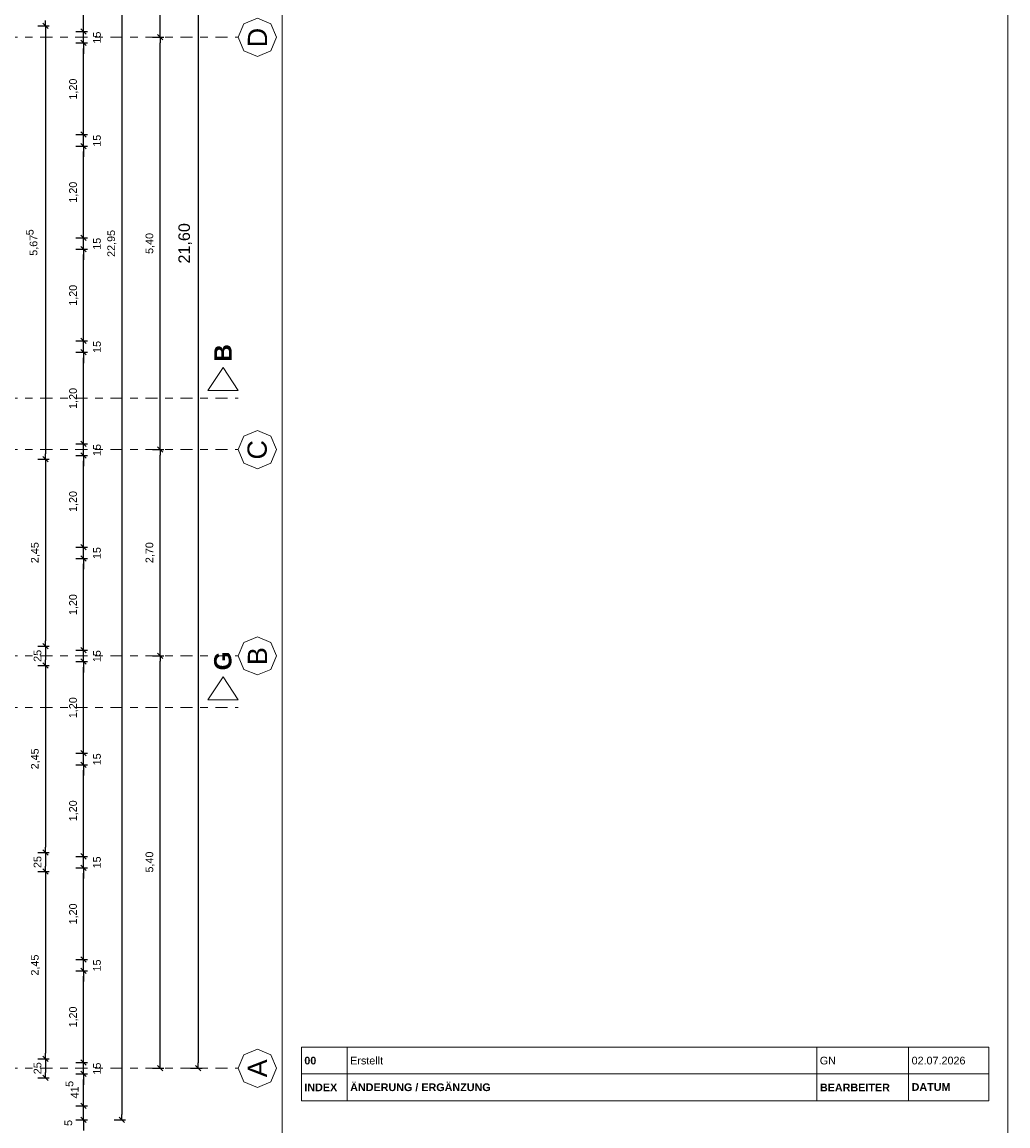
# Model space of a CAD drawing. Header units: metres. Extents: x -45.2 to 14.3, y -31.8 to 10.2.
# Tile 109 of 148: x 1.4 to 14.3, y -22.4 to -7.9. Entities that reach past the tile are written whole.
import ezdxf

# ---------------------------------------------------------------- set-up
doc = ezdxf.new("R2010")
doc.units = ezdxf.units.M
doc.header["$LTSCALE"] = 0.05
doc.linetypes.add('Achsen 01', pattern=[5.291531, 3.175, -1.058062, 0.352704, -0.705764])
doc.layers.get('0').update_dxf_attribs({"lineweight": 25})
doc.layers.add('AV1-Achsen', color=1, linetype='Achsen 01', lineweight=18, true_color=0xff0000)
for name, color, linetype, lineweight in [('AV1-Planrahmen', 7, 'Continuous', 9), ('AV1-Schnitt Achsen', 7, 'Achsen 01', 18), ('Bemaßung-Bemaßung', 7, 'Continuous', 9), ('Keine', 7, 'Continuous', 9)]:
    doc.layers.add(name, color=color, linetype=linetype, lineweight=lineweight)
doc.styles.add('Arial', font='arial.ttf')
doc.styles.add('Arial (bold)', font='arialbd.ttf')

# ---------------------------------------------------------------- blocks, each defined once
blk = doc.blocks.new('Group')
at = {"layer": 'AV1-Planrahmen', "color": 7, "flags": 128}
for points in [[(-0.5945, -0.4205), (-0.5945, 0.4205), (0.5945, 0.4205), (0.5945, -0.4205)], [(-0.5695, -0.4155), (-0.5695, 0.4155), (0.4045, 0.4155), (0.4045, -0.4155)]]:
    blk.add_lwpolyline(points, close=True, dxfattribs=at)
blk = doc.blocks.new('Group-1')
at = {"layer": 'Keine', "linetype": 'Continuous', "flags": 128}
for points in [[(0.4215, -0.2245), (0.4095, -0.2245), (0.4095, -0.2175), (0.4215, -0.2175)], [(0.4215, -0.2245), (0.5445, -0.2245), (0.5445, -0.2175), (0.4215, -0.2175)], [(0.5685, -0.2245), (0.5445, -0.2245), (0.5445, -0.2175), (0.5685, -0.2175)], [(0.5685, -0.2245), (0.5895, -0.2245), (0.5895, -0.2175), (0.5685, -0.2175)]]:
    blk.add_lwpolyline(points, close=True, dxfattribs=at)
blk = doc.blocks.new('Group-1051')
at = {"layer": 'Keine', "linetype": 'Continuous', "flags": 128}
for points in [[(0.4215, -0.2175), (0.4095, -0.2175), (0.4095, -0.2105), (0.4215, -0.2105)], [(0.4215, -0.2175), (0.5445, -0.2175), (0.5445, -0.2105), (0.4215, -0.2105)], [(0.5685, -0.2175), (0.5445, -0.2175), (0.5445, -0.2105), (0.5685, -0.2105)], [(0.5685, -0.2175), (0.5895, -0.2175), (0.5895, -0.2105), (0.5685, -0.2105)]]:
    blk.add_lwpolyline(points, close=True, dxfattribs=at)

msp = doc.modelspace()

# ---------------------------------------------------------------- linework, layer by layer
at = {"color": 0, "linetype": 'Continuous', "lineweight": 15}
for p, q in [((1.64, -7.915), (1.71, -7.985)), ((1.71, -7.985), (1.64, -7.915)), ((2.21, -8.06), (2.14, -7.99)), ((2.21, -8.06), (2.14, -7.99)), ((3.21, -8.135), (3.14, -8.065)), ((3.14, -8.065), (3.21, -8.135)), ((2.14, -8.14), (2.21, -8.21)), ((2.14, -8.14), (2.21, -8.21)), ((2.21, -9.41), (2.14, -9.34)), ((2.21, -9.41), (2.14, -9.34)), ((2.14, -9.49), (2.21, -9.56)), ((2.14, -9.49), (2.21, -9.56)), ((2.21, -10.76), (2.14, -10.69)), ((2.21, -10.76), (2.14, -10.69)), ((2.14, -10.84), (2.21, -10.91)), ((2.14, -10.84), (2.21, -10.91)), ((2.21, -12.11), (2.14, -12.04)), ((2.21, -12.11), (2.14, -12.04)), ((2.14, -12.19), (2.21, -12.26)), ((2.14, -12.19), (2.21, -12.26)), ((2.21, -13.46), (2.14, -13.39)), ((2.21, -13.46), (2.14, -13.39)), ((2.14, -13.54), (2.21, -13.61)), ((2.14, -13.54), (2.21, -13.61)), ((3.21, -13.535), (3.14, -13.465)), ((3.14, -13.465), (3.21, -13.535)), ((1.64, -13.59), (1.71, -13.66)), ((1.71, -13.66), (1.64, -13.59)), ((2.21, -14.81), (2.14, -14.74)), ((2.21, -14.81), (2.14, -14.74)), ((2.14, -14.89), (2.21, -14.96)), ((2.14, -14.89), (2.21, -14.96)), ((1.64, -16.04), (1.71, -16.11)), ((1.71, -16.11), (1.64, -16.04)), ((2.21, -16.16), (2.14, -16.09)), ((2.21, -16.16), (2.14, -16.09)), ((3.21, -16.235), (3.14, -16.165)), ((3.14, -16.165), (3.21, -16.235)), ((1.64, -16.29), (1.71, -16.36)), ((1.71, -16.36), (1.64, -16.29)), ((2.14, -16.24), (2.21, -16.31)), ((2.14, -16.24), (2.21, -16.31)), ((2.21, -17.51), (2.14, -17.44)), ((2.21, -17.51), (2.14, -17.44)), ((2.14, -17.59), (2.21, -17.66)), ((2.14, -17.59), (2.21, -17.66)), ((1.64, -18.74), (1.71, -18.81)), ((1.71, -18.81), (1.64, -18.74)), ((2.21, -18.86), (2.14, -18.79)), ((2.21, -18.86), (2.14, -18.79)), ((1.64, -18.99), (1.71, -19.06)), ((1.71, -19.06), (1.64, -18.99)), ((2.14, -18.94), (2.21, -19.01)), ((2.14, -18.94), (2.21, -19.01)), ((2.21, -20.21), (2.14, -20.14)), ((2.21, -20.21), (2.14, -20.14)), ((2.14, -20.29), (2.21, -20.36)), ((2.14, -20.29), (2.21, -20.36)), ((1.64, -21.44), (1.71, -21.51)), ((1.71, -21.51), (1.64, -21.44)), ((2.21, -21.56), (2.14, -21.49)), ((2.21, -21.56), (2.14, -21.49)), ((2.14, -21.64), (2.21, -21.71)), ((2.14, -21.64), (2.21, -21.71)), ((3.21, -21.635), (3.14, -21.565)), ((3.71, -21.635), (3.64, -21.565)), ((1.71, -21.76), (1.64, -21.69)), ((2.21, -22.125), (2.14, -22.055)), ((2.21, -22.125), (2.14, -22.055)), ((2.14, -22.24), (2.21, -22.31)), ((2.71, -22.31), (2.64, -22.24))]:
    msp.add_line(p, q, dxfattribs=at)
at = {"color": 0, "linetype": 'ByBlock', "lineweight": -2}
for p, q in [((1.675, -7.95), (1.675, -7.879)), ((1.675, -7.95), (1.675, -8.021)), ((2.175, -8.025), (2.175, -7.954)), ((2.175, -8.025), (2.175, -7.954)), ((3.175, -8.1), (3.175, -8.029)), ((2.175, -8.175), (2.175, -8.246)), ((2.175, -8.175), (2.175, -8.246)), ((3.175, -8.1), (3.175, -8.171)), ((2.175, -9.375), (2.175, -9.304)), ((2.175, -9.375), (2.175, -9.304)), ((2.175, -9.525), (2.175, -9.596)), ((2.175, -9.525), (2.175, -9.596)), ((2.175, -10.725), (2.175, -10.654)), ((2.175, -10.725), (2.175, -10.654)), ((2.175, -10.875), (2.175, -10.946)), ((2.175, -10.875), (2.175, -10.946)), ((2.175, -12.075), (2.175, -12.004)), ((2.175, -12.075), (2.175, -12.004)), ((2.175, -12.225), (2.175, -12.296)), ((2.175, -12.225), (2.175, -12.296)), ((2.175, -13.425), (2.175, -13.354)), ((2.175, -13.425), (2.175, -13.354)), ((3.175, -13.5), (3.175, -13.429)), ((1.675, -13.625), (1.675, -13.554)), ((2.175, -13.575), (2.175, -13.646)), ((2.175, -13.575), (2.175, -13.646)), ((3.175, -13.5), (3.175, -13.571)), ((1.675, -13.625), (1.675, -13.696)), ((2.175, -14.775), (2.175, -14.704)), ((2.175, -14.775), (2.175, -14.704)), ((2.175, -14.925), (2.175, -14.996)), ((2.175, -14.925), (2.175, -14.996)), ((1.675, -16.075), (1.675, -16.004)), ((1.675, -16.075), (1.675, -16.146)), ((2.175, -16.125), (2.175, -16.054)), ((2.175, -16.125), (2.175, -16.054)), ((3.175, -16.2), (3.175, -16.129)), ((1.675, -16.325), (1.675, -16.254)), ((1.675, -16.325), (1.675, -16.396)), ((2.175, -16.275), (2.175, -16.346)), ((2.175, -16.275), (2.175, -16.346)), ((3.175, -16.2), (3.175, -16.271)), ((2.175, -17.475), (2.175, -17.404)), ((2.175, -17.475), (2.175, -17.404)), ((2.175, -17.625), (2.175, -17.696)), ((2.175, -17.625), (2.175, -17.696)), ((1.675, -18.775), (1.675, -18.704)), ((1.675, -18.775), (1.675, -18.846)), ((2.175, -18.825), (2.175, -18.754)), ((2.175, -18.825), (2.175, -18.754)), ((1.675, -19.025), (1.675, -18.954)), ((1.675, -19.025), (1.675, -19.096)), ((2.175, -18.975), (2.175, -19.046)), ((2.175, -18.975), (2.175, -19.046)), ((2.175, -20.175), (2.175, -20.104)), ((2.175, -20.175), (2.175, -20.104)), ((2.175, -20.325), (2.175, -20.396)), ((2.175, -20.325), (2.175, -20.396)), ((1.675, -21.475), (1.675, -21.404)), ((1.675, -21.475), (1.675, -21.546)), ((2.175, -21.525), (2.175, -21.454)), ((2.175, -21.525), (2.175, -21.454)), ((3.175, -21.6), (3.175, -21.529)), ((3.675, -21.6), (3.675, -21.529)), ((1.675, -21.725), (1.675, -21.654)), ((2.175, -21.675), (2.175, -21.746)), ((2.175, -21.675), (2.175, -21.746)), ((2.175, -22.09), (2.175, -22.019)), ((2.175, -22.09), (2.175, -22.019)), ((2.675, -22.275), (2.675, -22.204)), ((2.175, -22.275), (2.175, -22.346))]:
    msp.add_line(p, q, dxfattribs=at)
at = {"layer": 'AV1-Achsen'}
for p, q in [((-43.35, -8.1), (4.2, -8.1)), ((-43.35, -13.5), (4.2, -13.5)), ((-43.35, -16.2), (4.2, -16.2)), ((-43.35, -21.6), (4.2, -21.6))]:
    msp.add_line(p, q, dxfattribs=at)
at = {"layer": 'AV1-Achsen', "linetype": 'Continuous'}
for points in [[(4.7, -8.1), (4.627, -8.277), (4.45, -8.35), (4.273, -8.277), (4.2, -8.1), (4.273, -7.923), (4.45, -7.85), (4.627, -7.923)], [(4.7, -13.5), (4.627, -13.677), (4.45, -13.75), (4.273, -13.677), (4.2, -13.5), (4.273, -13.323), (4.45, -13.25), (4.627, -13.323)], [(4.7, -16.2), (4.627, -16.377), (4.45, -16.45), (4.273, -16.377), (4.2, -16.2), (4.273, -16.023), (4.45, -15.95), (4.627, -16.023)], [(4.7, -21.6), (4.627, -21.777), (4.45, -21.85), (4.273, -21.777), (4.2, -21.6), (4.273, -21.423), (4.45, -21.35), (4.627, -21.423)]]:
    msp.add_lwpolyline(points, close=True, dxfattribs=at)
at = {"layer": 'AV1-Schnitt Achsen'}
for p, q in [((-43.35, -12.825), (4.2, -12.825)), ((-43.35, -16.875), (4.2, -16.875))]:
    msp.add_line(p, q, dxfattribs=at)
at = {"layer": 'AV1-Schnitt Achsen', "linetype": 'Continuous'}
for points in [[(3.8, -12.725), (4.2, -12.725), (4, -12.425)], [(3.8, -16.775), (4.2, -16.775), (4, -16.475)]]:
    msp.add_lwpolyline(points, close=True, dxfattribs=at)
at = {"layer": 'Bemaßung-Bemaßung', "color": 0, "lineweight": -2}
for p, q in [((2.675, 0.604), (2.675, -22.204)), ((3.675, -0.071), (3.675, -21.529)), ((3.175, -8.029), (3.175, -5.471)), ((1.575, -7.95), (1.725, -7.95)), ((1.575, -7.95), (1.725, -7.95)), ((1.675, -8.021), (1.675, -13.554)), ((3.075, -8.1), (3.225, -8.1)), ((3.075, -8.1), (3.225, -8.1)), ((3.175, -13.429), (3.175, -8.171)), ((3.075, -13.5), (3.225, -13.5)), ((3.075, -13.5), (3.225, -13.5)), ((3.175, -16.129), (3.175, -13.571)), ((1.575, -13.625), (1.725, -13.625)), ((1.575, -13.625), (1.725, -13.625)), ((1.675, -13.696), (1.675, -16.004)), ((1.575, -16.075), (1.725, -16.075)), ((1.575, -16.075), (1.725, -16.075)), ((1.675, -16.146), (1.675, -16.254)), ((1.575, -16.325), (1.725, -16.325)), ((1.575, -16.325), (1.725, -16.325)), ((3.075, -16.2), (3.225, -16.2)), ((3.075, -16.2), (3.225, -16.2)), ((3.175, -21.529), (3.175, -16.271)), ((1.675, -16.396), (1.675, -18.704)), ((1.575, -18.775), (1.725, -18.775)), ((1.575, -18.775), (1.725, -18.775)), ((1.675, -18.846), (1.675, -18.954)), ((1.575, -19.025), (1.725, -19.025)), ((1.575, -19.025), (1.725, -19.025)), ((1.675, -19.096), (1.675, -21.404)), ((1.575, -21.475), (1.725, -21.475)), ((1.575, -21.475), (1.725, -21.475)), ((1.675, -21.546), (1.675, -21.654)), ((3.075, -21.6), (3.225, -21.6)), ((3.575, -21.6), (3.725, -21.6)), ((1.575, -21.725), (1.725, -21.725)), ((2.575, -22.275), (2.725, -22.275))]:
    msp.add_line(p, q, dxfattribs=at)
at = {"layer": 'Bemaßung-Bemaßung', "color": 0, "linetype": 'Continuous', "lineweight": -2}
for p, q in [((2.175, -7.954), (2.175, -6.896)), ((2.175, -7.954), (2.175, -7.884)), ((2.075, -8.025), (2.225, -8.025)), ((2.075, -8.025), (2.225, -8.025)), ((2.175, -8.175), (2.175, -8.025)), ((2.075, -8.175), (2.225, -8.175)), ((2.075, -8.175), (2.225, -8.175)), ((2.175, -8.246), (2.175, -8.316)), ((2.175, -9.304), (2.175, -8.246)), ((2.175, -9.304), (2.175, -9.234)), ((2.075, -9.375), (2.225, -9.375)), ((2.075, -9.375), (2.225, -9.375)), ((2.175, -9.525), (2.175, -9.375)), ((2.075, -9.525), (2.225, -9.525)), ((2.075, -9.525), (2.225, -9.525)), ((2.175, -9.596), (2.175, -9.666)), ((2.175, -10.654), (2.175, -9.596)), ((2.175, -10.654), (2.175, -10.584)), ((2.075, -10.725), (2.225, -10.725)), ((2.075, -10.725), (2.225, -10.725)), ((2.175, -10.875), (2.175, -10.725)), ((2.075, -10.875), (2.225, -10.875)), ((2.075, -10.875), (2.225, -10.875)), ((2.175, -10.946), (2.175, -11.016)), ((2.175, -12.004), (2.175, -10.946)), ((2.175, -12.004), (2.175, -11.934)), ((2.075, -12.075), (2.225, -12.075)), ((2.075, -12.075), (2.225, -12.075)), ((2.175, -12.225), (2.175, -12.075)), ((2.075, -12.225), (2.225, -12.225)), ((2.075, -12.225), (2.225, -12.225)), ((2.175, -12.296), (2.175, -12.366)), ((2.175, -13.354), (2.175, -12.296)), ((2.175, -13.354), (2.175, -13.284)), ((2.075, -13.425), (2.225, -13.425)), ((2.075, -13.425), (2.225, -13.425)), ((2.175, -13.575), (2.175, -13.425)), ((2.075, -13.575), (2.225, -13.575)), ((2.075, -13.575), (2.225, -13.575)), ((2.175, -13.646), (2.175, -13.716)), ((2.175, -14.704), (2.175, -13.646)), ((2.175, -14.704), (2.175, -14.634)), ((2.075, -14.775), (2.225, -14.775)), ((2.075, -14.775), (2.225, -14.775)), ((2.175, -14.925), (2.175, -14.775)), ((2.075, -14.925), (2.225, -14.925)), ((2.075, -14.925), (2.225, -14.925)), ((2.175, -14.996), (2.175, -15.066)), ((2.175, -16.054), (2.175, -14.996)), ((2.175, -16.054), (2.175, -15.984)), ((2.075, -16.125), (2.225, -16.125)), ((2.075, -16.125), (2.225, -16.125)), ((2.175, -16.275), (2.175, -16.125)), ((2.075, -16.275), (2.225, -16.275)), ((2.075, -16.275), (2.225, -16.275)), ((2.175, -16.346), (2.175, -16.416)), ((2.175, -17.404), (2.175, -16.346)), ((2.175, -17.404), (2.175, -17.334)), ((2.075, -17.475), (2.225, -17.475)), ((2.075, -17.475), (2.225, -17.475)), ((2.175, -17.625), (2.175, -17.475)), ((2.075, -17.625), (2.225, -17.625)), ((2.075, -17.625), (2.225, -17.625)), ((2.175, -17.696), (2.175, -17.766)), ((2.175, -18.754), (2.175, -17.696)), ((2.175, -18.754), (2.175, -18.684)), ((2.075, -18.825), (2.225, -18.825)), ((2.075, -18.825), (2.225, -18.825)), ((2.175, -18.975), (2.175, -18.825)), ((2.075, -18.975), (2.225, -18.975)), ((2.075, -18.975), (2.225, -18.975)), ((2.175, -19.046), (2.175, -19.116)), ((2.175, -20.104), (2.175, -19.046)), ((2.175, -20.104), (2.175, -20.034)), ((2.075, -20.175), (2.225, -20.175)), ((2.075, -20.175), (2.225, -20.175)), ((2.175, -20.325), (2.175, -20.175)), ((2.075, -20.325), (2.225, -20.325)), ((2.075, -20.325), (2.225, -20.325)), ((2.175, -20.396), (2.175, -20.466)), ((2.175, -21.454), (2.175, -20.396)), ((2.175, -21.454), (2.175, -21.384)), ((2.075, -21.525), (2.225, -21.525)), ((2.075, -21.525), (2.225, -21.525)), ((2.175, -21.675), (2.175, -21.525)), ((2.075, -21.675), (2.225, -21.675)), ((2.075, -21.675), (2.225, -21.675)), ((2.175, -21.746), (2.175, -21.816)), ((2.175, -22.019), (2.175, -21.746)), ((2.175, -22.019), (2.175, -21.949)), ((2.075, -22.09), (2.225, -22.09)), ((2.075, -22.09), (2.225, -22.09)), ((2.175, -22.275), (2.175, -22.09)), ((2.075, -22.275), (2.225, -22.275)), ((2.175, -22.346), (2.175, -22.416))]:
    msp.add_line(p, q, dxfattribs=at)
at = {"layer": 'Defpoints', "color": 0, "lineweight": 0}
for p, q in [((1.675, -7.95), (1.675, -7.95)), ((2.175, -8.025), (2.175, -8.025)), ((2.175, -8.175), (2.175, -8.175)), ((3.175, -8.1), (3.175, -8.1)), ((2.175, -9.375), (2.175, -9.375)), ((2.175, -9.525), (2.175, -9.525)), ((2.175, -10.725), (2.175, -10.725)), ((2.175, -10.875), (2.175, -10.875)), ((2.175, -12.075), (2.175, -12.075)), ((2.175, -12.225), (2.175, -12.225)), ((2.175, -13.425), (2.175, -13.425)), ((2.175, -13.575), (2.175, -13.575)), ((3.175, -13.5), (3.175, -13.5)), ((1.675, -13.625), (1.675, -13.625)), ((2.175, -14.775), (2.175, -14.775)), ((2.175, -14.925), (2.175, -14.925)), ((1.675, -16.075), (1.675, -16.075)), ((2.175, -16.125), (2.175, -16.125)), ((1.675, -16.325), (1.675, -16.325)), ((2.175, -16.275), (2.175, -16.275)), ((3.175, -16.2), (3.175, -16.2)), ((2.175, -17.475), (2.175, -17.475)), ((2.175, -17.625), (2.175, -17.625)), ((1.675, -18.775), (1.675, -18.775)), ((2.175, -18.825), (2.175, -18.825)), ((1.675, -19.025), (1.675, -19.025)), ((2.175, -18.975), (2.175, -18.975)), ((2.175, -20.175), (2.175, -20.175)), ((2.175, -20.325), (2.175, -20.325)), ((1.675, -21.475), (1.675, -21.475)), ((2.175, -21.525), (2.175, -21.525)), ((2.175, -21.675), (2.175, -21.675)), ((3.675, -21.6), (3.675, -21.6)), ((1.675, -21.725), (1.675, -21.725)), ((2.175, -22.09), (2.175, -22.09)), ((2.675, -22.275), (2.675, -22.275))]:
    msp.add_line(p, q, dxfattribs=at)

# ---------------------------------------------------------------- block references
at = {"layer": 'Keine', "color": 7, "transparency": 33554687, "xscale": 50, "yscale": 50, "zscale": 50}
for name in ['Group', 'Group-1051', 'Group-1']:
    msp.add_blockref(name, (-15.45, -10.8), dxfattribs=at)

# ---------------------------------------------------------------- texts
at = {"layer": 'AV1-Achsen', "char_height": 0.252, "attachment_point": 7, "rotation": 90, "style": 'Arial'}
for s, insert in [('D', (4.576, -8.231)), ('C', (4.576, -13.629)), ('B', (4.576, -16.321)), ('A', (4.576, -21.718))]:
    msp.add_mtext(s, dxfattribs=dict(at, insert=insert))
at = {"layer": 'AV1-Schnitt Achsen', "char_height": 0.227, "attachment_point": 7, "rotation": 90, "style": 'Arial (bold)'}
for s, insert in [('B', (4.113, -12.348)), ('G', (4.113, -16.39))]:
    msp.add_mtext(s, dxfattribs=dict(at, insert=insert))
at = {"layer": 'Bemaßung-Bemaßung', "color": 0, "attachment_point": 7, "rotation": 90, "style": 'Arial'}
for s, insert, char_height in [('15', (2.401, -8.183), 0.1009), ('1,20', (2.105, -8.916), 0.1009), ('15', (2.401, -9.533), 0.1009), ('1,20', (2.105, -10.266), 0.1009), ('5', (1.521, -10.693), 0.101), ('22,95', (2.605, -10.976), 0.1009), ('5,40', (3.105, -10.937), 0.1009), ('21,60', (3.595, -11.063), 0.1513), ('5,67', (1.588, -10.961), 0.1009), ('15', (2.401, -10.883), 0.1009), ('1,20', (2.105, -11.616), 0.1009), ('15', (2.401, -12.233), 0.1009), ('1,20', (2.105, -12.966), 0.1009), ('15', (2.401, -13.583), 0.1009), ('1,20', (2.105, -14.316), 0.1009), ('2,45', (1.605, -14.986), 0.1009), ('2,70', (3.105, -14.986), 0.1009), ('15', (2.401, -14.933), 0.1009), ('1,20', (2.105, -15.666), 0.1009), ('25', (1.623, -16.278), 0.1009), ('15', (2.401, -16.283), 0.1009), ('1,20', (2.105, -17.016), 0.1009), ('2,45', (1.605, -17.686), 0.1009), ('15', (2.401, -17.633), 0.1009), ('1,20', (2.105, -18.366), 0.1009), ('5,40', (3.105, -19.037), 0.1009), ('25', (1.623, -18.978), 0.1009), ('15', (2.401, -18.983), 0.1009), ('1,20', (2.105, -19.716), 0.1009), ('2,45', (1.605, -20.386), 0.1009), ('15', (2.401, -20.333), 0.1009), ('1,20', (2.105, -21.066), 0.1009), ('25', (1.623, -21.678), 0.1009), ('15', (2.401, -21.683), 0.1009), ('5', (2.041, -21.844), 0.101), ('41', (2.108, -21.995), 0.1009), ('5', (2.026, -22.355), 0.101)]:
    msp.add_mtext(s, dxfattribs=dict(at, insert=insert, char_height=char_height))
at = {"layer": 'Keine', "transparency": 33554687, "attachment_point": 4}
for s, insert, char_height, line_spacing_factor, style in [(' 00', (5.025, -21.5), 0.1009, 0.994404, 'Arial (bold)'), (' Erstellt', (5.625, -21.5), 0.1009, 0.969122, 'Arial'), (' GN', (11.773, -21.5), 0.1009, 0.969122, 'Arial'), (' INDEX', (5.025, -21.85), 0.1009, 0.25, 'Arial (bold)'), (' ÄNDERUNG / ERGÄNZUNG', (5.625, -21.85), 0.10087, 0.25, 'Arial (bold)'), (' BEARBEITER', (11.775, -21.852), 0.10087, 0.25, 'Arial (bold)'), (' DATUM', (12.975, -21.846), 0.1009, 0.25, 'Arial (bold)')]:
    msp.add_mtext(s, dxfattribs=dict(at, insert=insert, char_height=char_height, line_spacing_factor=line_spacing_factor, style=style))
at = {"layer": 'Keine', "color": 7, "transparency": 33554687, "insert": (12.975, -21.5), "char_height": 0.10087, "attachment_point": 4, "line_spacing_factor": 0.969122, "style": 'Arial'}
msp.add_mtext(' 02.07.2026', dxfattribs=at)

doc.saveas('drawing.dxf')
